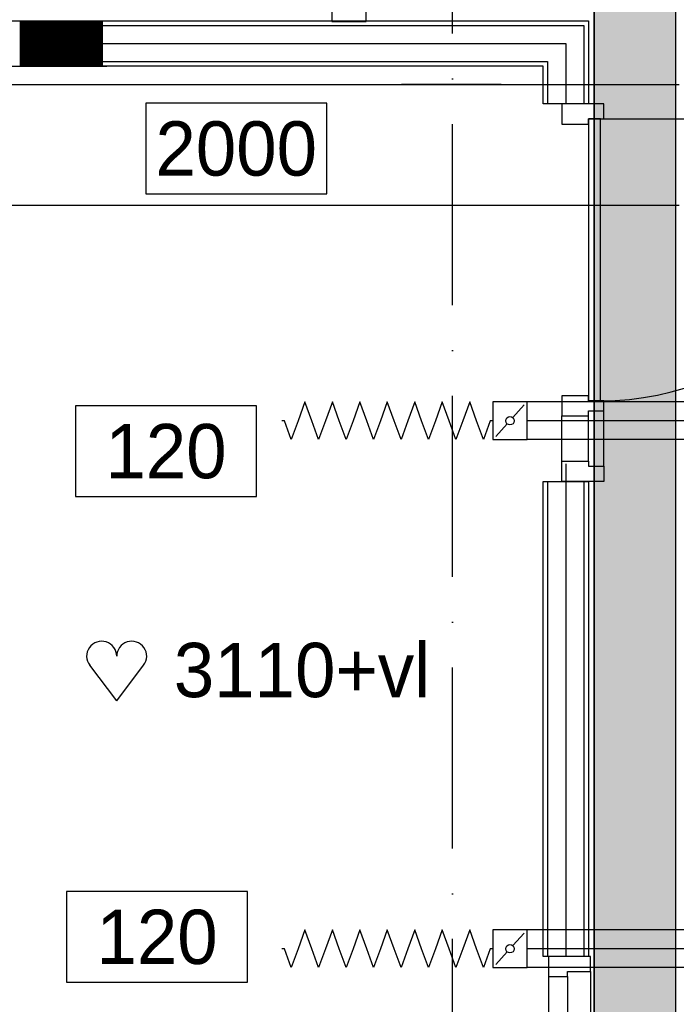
# Model space of a CAD drawing. Extents: x -1448 to 118900, y -195097 to 442500.
# Tile 90 of 103: x 72231 to 74407, y 398189 to 401452. Entities that reach past the tile are written whole.
import ezdxf
from ezdxf.enums import TextEntityAlignment as Align

# ---------------------------------------------------------------- set-up
doc = ezdxf.new("R2010")
doc.units = 0
doc.header["$LTSCALE"] = 100
for name, pattern in [('CENTER2', [11.25, 7.5, -1.25, 1.25, -1.25]), ('DASHDOT', [9, 6, -1.5, 0, -1.5]), ('LURETOUR', [6, 4, -2])]:
    doc.linetypes.add(name, pattern=pattern)
doc.layers.get('0').update_dxf_attribs({"linetype": 'CONTINUOUS'})
for name, color, linetype in [('AL$7----_STRAMIEN', 1, 'DASHDOT'), ('AL22----_BINNENWAND', 7, 'CONTINUOUS'), ('AL32----_BINNENKOZ', 7, 'CONTINUOUS'), ('AL32----_DRAAIRICHTING', 1, 'CONTINUOUS'), ('ALL-----_REFLIJNEN', 8, 'CONTINUOUS'), ('KABELGOOT1', 8, 'CONTINUOUS'), ('WL570---', 3, 'CONTINUOUS'), ('WL570---_HARTLIJN', 1, 'CONTINUOUS'), ('WL570---_RETOUR', 3, 'CONTINUOUS'), ('WM570---', 1, 'CONTINUOUS')]:
    doc.layers.add(name, color=color, linetype=linetype)
doc.styles.add('BURO-018', font='BUROFONT.shx', dxfattribs={"height": 180})

# ---------------------------------------------------------------- blocks, each defined once
blk = doc.blocks.new('EH100000')
at = {"linetype": 'BYBLOCK'}
for p, q in [((1, 0.5), (0, 0.5)), ((1, 0.5, 1), (0, 0.5, 1)), ((0, -0.5, 1), (1, -0.5, 1)), ((1, -0.5), (0, -0.5))]:
    blk.add_line(p, q, dxfattribs=at)
at = {"linetype": 'BYBLOCK', "invisible_edges": 15}
for points in [[(1, -0.5), (0, -0.5), (0, 0.5), (1, 0.5)], [(0, 0.5), (1, 0.5), (1, 0.5, 1), (0, 0.5, 1)], [(0, -0.5, 1), (1, -0.5, 1), (1, -0.5), (0, -0.5)]]:
    blk.add_3dface(points, dxfattribs=at)
blk = doc.blocks.new('LU-1D-K-7D')
at = {"color": 0, "linetype": 'CONTINUOUS'}
for p, q in [((-0.5, 62.5), (0.5, 62.5)), ((-0.5, -62.5), (0.5, -62.5))]:
    blk.add_line(p, q, dxfattribs=at)
at = {"layer": 'WL570---_HARTLIJN', "linetype": 'CENTER2'}
blk.add_line((-0.5, 0), (0.5, 0), dxfattribs=at)
blk = doc.blocks.new('HART')
at = {"color": 1}
for q in [(-39.7, 52.4), (39.7, 52.4)]:
    blk.add_line((0, 0), q, dxfattribs=at)
for centre, start, end in [((-22.1, 65.7), 0, 217.1867), ((22.1, 65.7), 322.8133, 180)]:
    blk.add_arc(centre, 22.1, start, end, dxfattribs=at)
blk = doc.blocks.new('LU-1D-F-7D2BC')
at = {"color": 0, "linetype": 'CONTINUOUS'}
for p, q in [((-341.2, 0), (-318.5, 62.5)), ((-318.5, 62.5), (-295.7, 0)), ((-250.2, 0), (-227.5, 62.5)), ((-227.5, 62.5), (-204.7, 0)), ((-159.2, 0), (-136.5, 62.5)), ((-136.5, 62.5), (-113.7, 0)), ((-68.2, 0), (-45.5, 62.5)), ((-45.5, 62.5), (-22.7, 0)), ((22.7, 0), (45.5, 62.5)), ((45.5, 62.5), (68.2, 0)), ((113.7, 0), (136.5, 62.5)), ((136.5, 62.5), (159.2, 0)), ((204.7, 0), (227.5, 62.5)), ((227.5, 62.5), (250.2, 0)), ((295.7, 0), (318.5, 62.5)), ((318.5, 62.5), (341.2, 0)), ((-350, 0), (-341.2, 0)), ((-295.7, 0), (-273, -62.5)), ((-273, -62.5), (-250.2, 0)), ((-204.7, 0), (-182, -62.5)), ((-182, -62.5), (-159.2, 0)), ((-113.7, 0), (-91, -62.5)), ((-91, -62.5), (-68.2, 0)), ((-22.7, 0), (0, -62.5)), ((0, -62.5), (22.7, 0)), ((68.2, 0), (91, -62.5)), ((91, -62.5), (113.7, 0)), ((159.2, 0), (182, -62.5)), ((182, -62.5), (204.7, 0)), ((250.2, 0), (273, -62.5)), ((273, -62.5), (295.7, 0)), ((341.2, 0), (350, 0))]:
    blk.add_line(p, q, dxfattribs=at)
blk = doc.blocks.new('LU-ORND')
at = {"color": 0, "linetype": 'CONTINUOUS'}
for p, q in [((-3, 1.5), (-3, -1.5)), ((3, 1.5), (-3, 1.5)), ((3, -1.5), (3, 1.5)), ((-3, -1.5), (3, -1.5))]:
    blk.add_line(p, q, dxfattribs=at)
blk = doc.blocks.new('LU-1D-KL-7D70')
at = {"color": 0, "linetype": 'CONTINUOUS'}
for p, q in [((-56.4, 62.5), (-56.4, -62.5)), ((56.4, 62.5), (-56.4, 62.5)), ((47, 52), (9.5, 10.5)), ((56.4, -62.5), (56.4, 62.5)), ((-9.5, -10.5), (-47, -52)), ((-56.4, -62.5), (56.4, -62.5))]:
    blk.add_line(p, q, dxfattribs=at)
blk.add_circle((0, 0), 14.1, dxfattribs=at)
blk = doc.blocks.new('LU-2D-K-190')
at = {"color": 0, "linetype": 'CONTINUOUS'}
for p, q in [((-0.5, 200), (0.5, 200)), ((-0.5, -200), (0.5, -200))]:
    blk.add_line(p, q, dxfattribs=at)

msp = doc.modelspace()

# ---------------------------------------------------------------- hatches: boundary and pattern name
at = {"layer": 'KABELGOOT1'}
h = msp.add_hatch(dxfattribs=at)
h.set_pattern_fill('DOTS', color=256, scale=20, style=0)
h.set_pattern_definition([(0, (0, 558400.235), (15.875, 31.75), [0, -31.75])])
h.paths.add_polyline_path([(74135.1, 393029.4), (74405.1, 393029.4), (74405.1, 405410.2), (74135.1, 405410.2)])

# ---------------------------------------------------------------- linework, layer by layer
at = {"layer": 'AL$7----_STRAMIEN', "color": 1}
msp.add_line((73665.4, 380703.7), (73665.4, 401609.6), dxfattribs=at)
at = {"layer": 'AL22----_BINNENWAND', "color": 8}
for p, q in [((73965.4, 398347.7), (73965.4, 399922.2)), ((73965.4, 399922.2), (74115.4, 399922.2)), ((74115.4, 399922.2), (74115.4, 398347.7)), ((74115.4, 398347.7), (73965.4, 398347.7))]:
    msp.add_line(p, q, dxfattribs=at)
at = {"layer": 'AL22----_BINNENWAND', "color": 8, "linetype": 'CONTINUOUS'}
for p, q in [((73980.4, 399922.2), (73980.4, 398347.7)), ((74100.4, 399922.2), (74100.4, 398347.7))]:
    msp.add_line(p, q, dxfattribs=at)
at = {"layer": 'AL32----_BINNENKOZ', "color": 8}
for p, q in [((74115.9, 401123.2), (74115.9, 400189.2)), ((74155.9, 400189.2), (74155.9, 401123.2)), ((74115.9, 400206.2), (74027.9, 400206.2)), ((74027.9, 400206.2), (74027.9, 400139.2)), ((74115.9, 400189.2), (74115.9, 400206.2)), ((74166.9, 400189.2), (74115.9, 400189.2)), ((74115.9, 400189.2), (74155.9, 400189.2)), ((74166.9, 400156.2), (74166.9, 400189.2)), ((74166.9, 400156.2), (74166.9, 400189.2)), ((74027.9, 399989.2), (74027.9, 400139.2)), ((74027.9, 400139.2), (74115.9, 400139.2)), ((74115.9, 400139.2), (74115.9, 400156.2)), ((74115.9, 400156.2), (74166.9, 400156.2)), ((74115.9, 399989.2), (74115.9, 400139.2)), ((74166.9, 399972.2), (74166.9, 400156.2))]:
    msp.add_line(p, q, dxfattribs=at)
msp.add_lwpolyline([(74115.9, 399989.2), (74115.9, 399972.2), (74166.9, 399972.2), (74166.9, 399922.2), (74027.9, 399922.2), (74027.9, 399989.2)], close=True, dxfattribs=at)
for points in [[(74122.4, 398347.7), (73983.4, 398347.7), (73983.4, 398280.7), (74046.4, 398280.7), (74046.4, 398297.7), (74122.4, 398297.7), (74122.4, 398347.7)], [(73983.4, 398280.7), (73983.4, 397264.7)], [(74046.4, 398280.7), (74046.4, 397264.7)], [(74122.4, 398297.7), (74122.4, 397247.7)]]:
    msp.add_lwpolyline(points, dxfattribs=at)
at = {"layer": 'AL32----_DRAAIRICHTING', "color": 8}
msp.add_arc((74155.9, 401123.2), 934, 270, 0, dxfattribs=at)
at = {"layer": 'ALL-----_REFLIJNEN', "color": 8, "linetype": 'CONTINUOUS'}
for p, q in [((73379.4, 401446.2), (73379.4, 401513.2)), ((73265.4, 401496.2), (73265.4, 401446.2)), ((72519.4, 401447.7), (66555.4, 401447.7)), ((72519.4, 401447.7), (66555.4, 401447.7)), ((72231.8, 401447.7), (72381.8, 401297.7)), ((72231.8, 401447.7), (72381.8, 401297.7)), ((72232.5, 401447.7), (72232.5, 401297.7)), ((72234.5, 401447.7), (72234.5, 401297.7)), ((72236.5, 401447.7), (72236.5, 401297.7)), ((72238.5, 401447.7), (72238.5, 401297.7)), ((72240.5, 401447.7), (72240.5, 401297.7)), ((72242.5, 401447.7), (72242.5, 401297.7)), ((72244.5, 401447.7), (72244.5, 401297.7)), ((72246.5, 401447.7), (72246.5, 401297.7)), ((72248.5, 401447.7), (72248.5, 401297.7)), ((72250.5, 401447.7), (72250.5, 401297.7)), ((72252.5, 401447.7), (72252.5, 401297.7)), ((72254.5, 401447.7), (72254.5, 401297.7)), ((72256.5, 401447.7), (72256.5, 401297.7)), ((72258.5, 401447.7), (72258.5, 401297.7)), ((72260.5, 401447.7), (72260.5, 401297.7)), ((72262.5, 401447.7), (72262.5, 401297.7)), ((72264.5, 401447.7), (72264.5, 401297.7)), ((72266.5, 401447.7), (72266.5, 401297.7)), ((72268.5, 401447.7), (72268.5, 401297.7)), ((72270.5, 401447.7), (72270.5, 401297.7)), ((72272.5, 401447.7), (72272.5, 401297.7)), ((72274.5, 401447.7), (72274.5, 401297.7)), ((72276.5, 401447.7), (72276.5, 401297.7)), ((72278.5, 401447.7), (72278.5, 401297.7)), ((72280.5, 401447.7), (72280.5, 401297.7)), ((72282.5, 401447.7), (72282.5, 401297.7)), ((72284.5, 401447.7), (72284.5, 401297.7)), ((72286.5, 401447.7), (72286.5, 401297.7)), ((72288.5, 401447.7), (72288.5, 401297.7)), ((72290.5, 401447.7), (72290.5, 401297.7)), ((72292.5, 401447.7), (72292.5, 401297.7)), ((72294.5, 401447.7), (72294.5, 401297.7)), ((72296.5, 401447.7), (72296.5, 401297.7)), ((72298.5, 401447.7), (72298.5, 401297.7)), ((72300.5, 401447.7), (72300.5, 401297.7)), ((72302.5, 401447.7), (72302.5, 401297.7)), ((72304.5, 401447.7), (72304.5, 401297.7)), ((72306.5, 401447.7), (72306.5, 401297.7)), ((72308.5, 401447.7), (72308.5, 401297.7)), ((72310.5, 401447.7), (72310.5, 401297.7)), ((72312.5, 401447.7), (72312.5, 401297.7)), ((72314.5, 401447.7), (72314.5, 401297.7)), ((72316.5, 401447.7), (72316.5, 401297.7)), ((72318.5, 401447.7), (72318.5, 401297.7)), ((72320.5, 401447.7), (72320.5, 401297.7)), ((72322.5, 401447.7), (72322.5, 401297.7)), ((72324.5, 401447.7), (72324.5, 401297.7)), ((72326.5, 401447.7), (72326.5, 401297.7)), ((72328.5, 401447.7), (72328.5, 401297.7)), ((72330.5, 401447.7), (72330.5, 401297.7)), ((72332.5, 401447.7), (72332.5, 401297.7)), ((72334.5, 401447.7), (72334.5, 401297.7)), ((72336.5, 401447.7), (72336.5, 401297.7)), ((72338.5, 401447.7), (72338.5, 401297.7)), ((72340.5, 401447.7), (72340.5, 401297.7)), ((72342.5, 401447.7), (72342.5, 401297.7)), ((72344.5, 401447.7), (72344.5, 401297.7)), ((72346.5, 401447.7), (72346.5, 401297.7)), ((72348.5, 401447.7), (72348.5, 401297.7)), ((72350.5, 401447.7), (72350.5, 401297.7)), ((72352.5, 401447.7), (72352.5, 401297.7)), ((72354.5, 401447.7), (72354.5, 401297.7)), ((72356.5, 401447.7), (72356.5, 401297.7)), ((72358.5, 401447.7), (72358.5, 401297.7)), ((72360.5, 401447.7), (72360.5, 401297.7)), ((72362.5, 401447.7), (72362.5, 401297.7)), ((72364.5, 401447.7), (72364.5, 401297.7)), ((72366.5, 401447.7), (72366.5, 401297.7)), ((72368.5, 401447.7), (72368.5, 401297.7)), ((72369.4, 401448.2), (74115.4, 401448.2)), ((72369.4, 401298.2), (72369.4, 401448.2)), ((72370.5, 401447.7), (72370.5, 401297.7)), ((72372.5, 401447.7), (72372.5, 401297.7)), ((72374.5, 401447.7), (72374.5, 401297.7)), ((72376.5, 401447.7), (72376.5, 401297.7)), ((72378.5, 401447.7), (72378.5, 401297.7)), ((72380.5, 401447.7), (72380.5, 401297.7)), ((72382.5, 401447.7), (72382.5, 401297.7)), ((72384.5, 401447.7), (72384.5, 401297.7)), ((72386.5, 401447.7), (72386.5, 401297.7)), ((72388.5, 401447.7), (72388.5, 401297.7)), ((72390.5, 401447.7), (72390.5, 401297.7)), ((72392.5, 401447.7), (72392.5, 401297.7)), ((72394.5, 401447.7), (72394.5, 401297.7)), ((72396.5, 401447.7), (72396.5, 401297.7)), ((72398.5, 401447.7), (72398.5, 401297.7)), ((72400.5, 401447.7), (72400.5, 401297.7)), ((72402.5, 401447.7), (72402.5, 401297.7)), ((72404.5, 401447.7), (72404.5, 401297.7)), ((72406.5, 401447.7), (72406.5, 401297.7)), ((72408.5, 401447.7), (72408.5, 401297.7)), ((72410.5, 401447.7), (72410.5, 401297.7)), ((72412.5, 401447.7), (72412.5, 401297.7)), ((72414.5, 401447.7), (72414.5, 401297.7)), ((72416.5, 401447.7), (72416.5, 401297.7)), ((72418.5, 401447.7), (72418.5, 401297.7)), ((72420.5, 401447.7), (72420.5, 401297.7)), ((72422.5, 401447.7), (72422.5, 401297.7)), ((72424.5, 401447.7), (72424.5, 401297.7)), ((72426.5, 401447.7), (72426.5, 401297.7)), ((72428.5, 401447.7), (72428.5, 401297.7)), ((72430.5, 401447.7), (72430.5, 401297.7)), ((72432.5, 401447.7), (72432.5, 401297.7)), ((72434.5, 401447.7), (72434.5, 401297.7)), ((72436.5, 401447.7), (72436.5, 401297.7)), ((72438.5, 401447.7), (72438.5, 401297.7)), ((72440.5, 401447.7), (72440.5, 401297.7)), ((72442.5, 401447.7), (72442.5, 401297.7)), ((72444.5, 401447.7), (72444.5, 401297.7)), ((72446.5, 401447.7), (72446.5, 401297.7)), ((72448.5, 401447.7), (72448.5, 401297.7)), ((72450.5, 401447.7), (72450.5, 401297.7)), ((72452.5, 401447.7), (72452.5, 401297.7)), ((72454.5, 401447.7), (72454.5, 401297.7)), ((72456.5, 401447.7), (72456.5, 401297.7)), ((72458.5, 401447.7), (72458.5, 401297.7)), ((72460.5, 401447.7), (72460.5, 401297.7)), ((72462.5, 401447.7), (72462.5, 401297.7)), ((72464.5, 401447.7), (72464.5, 401297.7)), ((72466.5, 401447.7), (72466.5, 401297.7)), ((72468.5, 401447.7), (72468.5, 401297.7)), ((72470.5, 401447.7), (72470.5, 401297.7)), ((72472.5, 401447.7), (72472.5, 401297.7)), ((72474.5, 401447.7), (72474.5, 401297.7)), ((72476.5, 401447.7), (72476.5, 401297.7)), ((72478.5, 401447.7), (72478.5, 401297.7)), ((72480.5, 401447.7), (72480.5, 401297.7)), ((72482.5, 401447.7), (72482.5, 401297.7)), ((72484.5, 401447.7), (72484.5, 401297.7)), ((72486.5, 401447.7), (72486.5, 401297.7)), ((72488.5, 401447.7), (72488.5, 401297.7)), ((72490.5, 401447.7), (72490.5, 401297.7)), ((72492.5, 401447.7), (72492.5, 401297.7)), ((72494.5, 401447.7), (72494.5, 401297.7)), ((72496.5, 401447.7), (72496.5, 401297.7)), ((72498.5, 401447.7), (72498.5, 401297.7)), ((72500.5, 401447.7), (72500.5, 401297.7)), ((72502.5, 401447.7), (72502.5, 401297.7)), ((72504.5, 401447.7), (72504.5, 401297.7)), ((73265.4, 401446.2), (73379.4, 401446.2)), ((74115.4, 401448.2), (74115.4, 401173.2)), ((72369.4, 401433.2), (74100.4, 401433.2)), ((74100.4, 401433.2), (74100.4, 401173.2)), ((72369.4, 401373.2), (74040.4, 401373.2)), ((72369.4, 401373.2), (74040.4, 401373.2)), ((74040.4, 401373.2), (74040.4, 401173.2)), ((74040.4, 401373.2), (74040.4, 401173.2)), ((72369.4, 401313.2), (73980.4, 401313.2)), ((73980.4, 401313.2), (73980.4, 401173.2)), ((66555.4, 401297.7), (72519.4, 401297.7)), ((66555.4, 401297.7), (72519.4, 401297.7)), ((73965.4, 401298.2), (72369.4, 401298.2)), ((73965.4, 401173.2), (73965.4, 401298.2)), ((74115.4, 401173.2), (73965.4, 401173.2)), ((74166.9, 401173.2), (74027.9, 401173.2)), ((74027.9, 401173.2), (74027.9, 401106.2)), ((74166.9, 401123.2), (74166.9, 401173.2)), ((74115.9, 401106.2), (74115.9, 401123.2)), ((74115.9, 401123.2), (74166.9, 401123.2)), ((74155.9, 401123.2), (74115.9, 401123.2)), ((74155.9, 401123.2), (75089.9, 401123.2)), ((74027.9, 401106.2), (74115.9, 401106.2)), ((74040.4, 399980.2), (74040.4, 398347.7)), ((74040.4, 399922.2), (74040.4, 398347.7))]:
    msp.add_line(p, q, dxfattribs=at)
at = {"layer": 'WL570---'}
msp.add_line((73826.4, 401237.9), (73495.9, 401237.9), dxfattribs=at)

# ---------------------------------------------------------------- block references
at = {"layer": 'KABELGOOT1', "xscale": 12753.85642418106, "yscale": 270, "zscale": 60, "rotation": 270}
msp.add_blockref('EH100000', (74270.1, 405065.2, 3650), dxfattribs=at)
at = {"layer": 'WL570---_RETOUR', "linetype": 'LURETOUR'}
for name, p, xscale, rotation in [('LU-2D-K-190', (70576.9, 401036.6), 7678.539301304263, 180), ('LU-1D-K-7D', (74754.7, 400123.3), 1684.963350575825, 179.9999999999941), ('LU-1D-K-7D', (74571.8, 398373.3), 1319.16014098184, 179.9999999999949)]:
    msp.add_blockref(name, p, dxfattribs=dict(at, xscale=xscale, rotation=rotation))
at = {"layer": 'WL570---_RETOUR', "linetype": 'LURETOUR', "rotation": 180}
for p in [(73449.3, 400123.3), (73449.3, 398373.3)]:
    msp.add_blockref('LU-1D-F-7D2BC', p, dxfattribs=at)
at = {"layer": 'WL570---_RETOUR', "linetype": 'CONTINUOUS', "rotation": 359.9999999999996}
for p in [(73855.8, 400123.3), (73855.8, 398373.3)]:
    msp.add_blockref('LU-1D-KL-7D70', p, dxfattribs=at)
at = {"layer": 'WM570---'}
ref = msp.add_blockref('LU-ORND', (72948.7, 401025.5), dxfattribs=dict(at, xscale=100, yscale=100, zscale=100))
ref.add_attrib('LU_TEXT1', '2000', dxfattribs={"layer": '0', "color": 1, "linetype": 'CONTINUOUS', "height": 180, "style": 'BURO-018'}).set_placement((72948.7, 401025.5), align=Align.MIDDLE)
ref = msp.add_blockref('LU-ORND', (72715.9, 400022.5), dxfattribs=dict(at, xscale=100, yscale=100, zscale=100))
ref.add_attrib('LU_TEXT1', '120', dxfattribs={"layer": '0', "color": 1, "linetype": 'CONTINUOUS', "height": 180, "style": 'BURO-018'}).set_placement((72715.9, 400022.5), align=Align.MIDDLE)
at = {"layer": 'WM570---', "xscale": 2.25, "yscale": 2.25, "zscale": 2.25}
msp.add_blockref('HART', (72552.5, 399194.8), dxfattribs=at)
at = {"layer": 'WM570---'}
ref = msp.add_blockref('LU-ORND', (72686.3, 398412.8), dxfattribs=dict(at, xscale=100, yscale=100, zscale=100))
ref.add_attrib('LU_TEXT1', '120', dxfattribs={"layer": '0', "color": 1, "linetype": 'CONTINUOUS', "height": 180, "style": 'BURO-018'}).set_placement((72686.3, 398412.8), align=Align.MIDDLE)

# ---------------------------------------------------------------- texts
at = {"layer": 'WM570---', "color": 1, "style": 'BURO-018'}
msp.add_text('3110+vl', height=180, dxfattribs=at).set_placement((72741.9, 399207))

doc.saveas('drawing.dxf')
